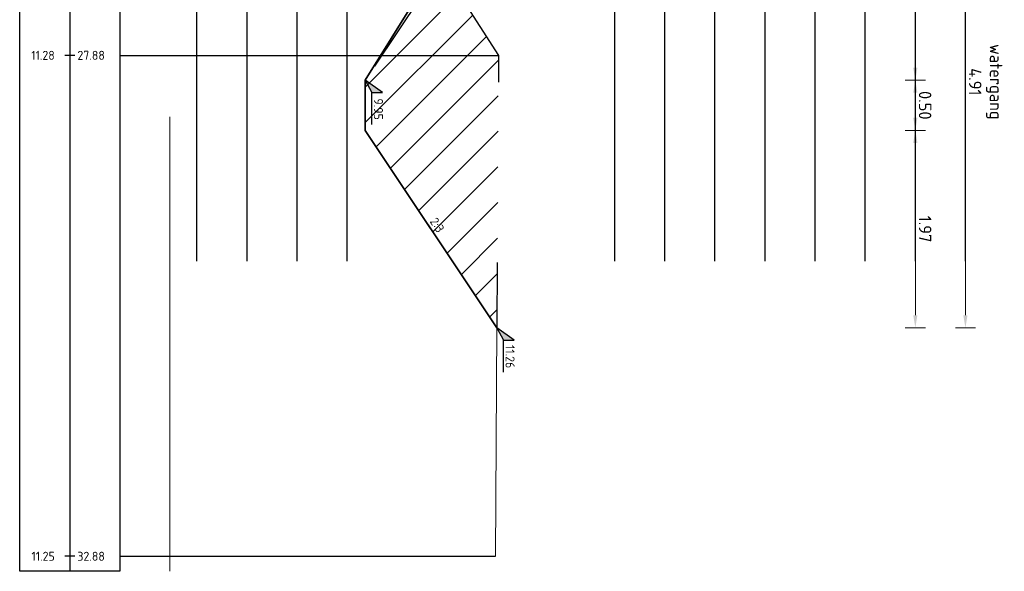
# Model space of a CAD drawing. Header units: metres. Extents: x 232618 to 232694, y 554350 to 554492.
# Tile 13 of 24: x 232666.72 to 232676.55, y 554454.96 to 554460.47. Entities that reach past the tile are written whole.
import ezdxf
from ezdxf.enums import TextEntityAlignment as Align

# ---------------------------------------------------------------- set-up
doc = ezdxf.new("R2010")
doc.units = ezdxf.units.M
doc.linetypes.add('ACAD_ISO03W100', pattern=[30, 12, -18])
doc.linetypes.add('AL-NAP_LIJN', pattern=[15.25, 12, -1.5, 0.25, -1.5])
for name, color, linetype, lineweight in [('B-WE-AM-NAP-G', 7, 'AL-NAP_LIJN', 18), ('B-WE-GW-MAAIVELD-GD', 93, 'Continuous', 18), ('N-WE-GW-WATERGANG-GD', 90, 'Continuous', 35), ('V-WE-GW-GROND_WERK-AD', 252, 'Continuous', 18), ('V-WE-GW-MAAIVELD-GD', 3, 'ACAD_ISO03W100', 25), ('X-XX-AL-AANKLEDING-M', 7, 'Continuous', 18), ('X-XX-AL-AANPIJLING-G', 7, 'Continuous', 18), ('X-XX-AL-HOOGTELABEL-SD', 7, 'Continuous', 25), ('X-XX-AL-PROFIELBALK-G', 7, 'Continuous', 25), ('X-XX-AL-PROFIELBALK-HULPLIJN-G', 253, 'Continuous', 25), ('X-XX-AL-PROFIELBALK-T18', 7, 'Continuous', 18)]:
    doc.layers.add(name, color=color, linetype=linetype, lineweight=lineweight)
doc.layers.add('V-WE-GW-CUNET-GD', color=252, linetype='ACAD_ISO03W100', lineweight=25, plot=False)
doc.layers.add('X-XX-AL-HULPLIJN-GD', color=6, linetype='Continuous', plot=False)
doc.styles.add('NLCS-ISO', font='NLCS-ISO.ttf')
doc.styles.add('NLCS-ISO-ANNOTATIEF-T18', font='NLCS-ISO.ttf', dxfattribs={"height": 1.8})
doc.styles.add('NLCS-ISO-ANNOTATIEF-T25', font='NLCS-ISO.ttf', dxfattribs={"height": 2.5})
doc.dimstyles.new('NLCS-ANNOTATIEF-T25-PIJL', dxfattribs={"dimtxt": 2.5, "dimasz": 2.5, "dimexe": 2, "dimexo": 2, "dimgap": 0.7, "dimtad": 1, "dimdec": 3, "dimzin": 0, "dimdsep": 46, "dimtxsty": 'NLCS-ISO-ANNOTATIEF-T25', "dimcen": 0, "dimdle": 2, "dimclrd": 256, "dimclre": 256, "dimclrt": 256, "dimadec": 1, "dimazin": 0, "dimtfac": 1, "dimtdec": 3, "dimtofl": 0, "dimtmove": 1, "dimatfit": 0, "dimfxl": 2, "dimfxlon": 1, "dimtfillclr": 254, "dimtolj": 1, "dimtzin": 0, "dimlwd": 18, "dimlwe": 18, "dimarcsym": 0})

# ---------------------------------------------------------------- blocks, each defined once
blk = doc.blocks.new('N-SAL-HOOGTELABEL_02-SO')
for p, q in [((2.46, 3.44), (0, 0)), ((2.46, 1.31), (2.46, 3.44)), ((0, 0), (2.46, 1.31)), ((8.84, 1.31), (2.46, 1.31))]:
    blk.add_line(p, q)
blk.add_solid([(2.46, 3.44), (0, 0), (2.46, 1.31)])
at = {"style": 'NLCS-ISO'}
blk.add_attdef('...', text='', height=1.8, dxfattribs=at).set_placement((5.77, 2.62), align=Align.MIDDLE)
blk = doc.blocks.new('*D30')
at = {"layer": 'Defpoints', "color": 0, "transparency": 16777216}
for p in [(232671.7993, 554462.3), (232670.1735, 554459.8614), (232675.6635, 554459.8614)]:
    blk.add_point(p, dxfattribs=at)
at = {"layer": 'X-XX-AL-AANKLEDING-M', "linetype": 'Continuous', "lineweight": 18, "transparency": 16777216}
for p, q in [((232675.5635, 554462.3), (232675.7635, 554462.3)), ((232675.6635, 554462.175), (232675.6635, 554459.9864)), ((232675.5635, 554459.8614), (232675.7635, 554459.8614))]:
    blk.add_line(p, q, dxfattribs=at)
at = {"layer": 'X-XX-AL-AANKLEDING-M', "transparency": 16777216}
for points in [[(232675.6427, 554462.175), (232675.6844, 554462.175), (232675.6635, 554462.3)], [(232675.6427, 554459.9864), (232675.6844, 554459.9864), (232675.6635, 554459.8614)]]:
    blk.add_solid(points, dxfattribs=at)
at = {"layer": 'X-XX-AL-AANKLEDING-M', "transparency": 16777216, "insert": (232675.761, 554461.0807), "char_height": 0.125, "attachment_point": 5, "rotation": 270, "style": 'NLCS-ISO-ANNOTATIEF-T25'}
blk.add_mtext('\\A1;2.44', dxfattribs=at)
blk = doc.blocks.new('*D31')
at = {"layer": 'Defpoints', "color": 0, "transparency": 16777216}
for p in [(232670.1735, 554459.8614), (232670.1735, 554459.3614), (232675.6635, 554459.3614)]:
    blk.add_point(p, dxfattribs=at)
at = {"layer": 'X-XX-AL-AANKLEDING-M', "linetype": 'Continuous', "lineweight": 18, "transparency": 16777216}
for p, q in [((232675.5635, 554459.8614), (232675.7635, 554459.8614)), ((232675.6635, 554459.7364), (232675.6635, 554459.4864)), ((232675.5635, 554459.3614), (232675.7635, 554459.3614))]:
    blk.add_line(p, q, dxfattribs=at)
at = {"layer": 'X-XX-AL-AANKLEDING-M', "transparency": 16777216}
for points in [[(232675.6427, 554459.7364), (232675.6844, 554459.7364), (232675.6635, 554459.8614)], [(232675.6427, 554459.4864), (232675.6844, 554459.4864), (232675.6635, 554459.3614)]]:
    blk.add_solid(points, dxfattribs=at)
at = {"layer": 'X-XX-AL-AANKLEDING-M', "transparency": 16777216, "insert": (232675.761, 554459.6114), "char_height": 0.125, "attachment_point": 5, "rotation": 270, "style": 'NLCS-ISO-ANNOTATIEF-T25'}
blk.add_mtext('\\A1;0.50', dxfattribs=at)
blk = doc.blocks.new('*D32')
at = {"layer": 'Defpoints', "color": 0, "transparency": 16777216}
for p in [(232670.1735, 554459.3614), (232671.4872, 554457.3908), (232675.6635, 554457.3908)]:
    blk.add_point(p, dxfattribs=at)
at = {"layer": 'X-XX-AL-AANKLEDING-M', "linetype": 'Continuous', "lineweight": 18, "transparency": 16777216}
for p, q in [((232675.5635, 554459.3614), (232675.7635, 554459.3614)), ((232675.6635, 554459.2364), (232675.6635, 554457.5158)), ((232675.5635, 554457.3908), (232675.7635, 554457.3908))]:
    blk.add_line(p, q, dxfattribs=at)
at = {"layer": 'X-XX-AL-AANKLEDING-M', "transparency": 16777216}
for points in [[(232675.6427, 554459.2364), (232675.6844, 554459.2364), (232675.6635, 554459.3614)], [(232675.6427, 554457.5158), (232675.6844, 554457.5158), (232675.6635, 554457.3908)]]:
    blk.add_solid(points, dxfattribs=at)
at = {"layer": 'X-XX-AL-AANKLEDING-M', "transparency": 16777216, "insert": (232675.761, 554458.3761), "char_height": 0.125, "attachment_point": 5, "rotation": 270, "style": 'NLCS-ISO-ANNOTATIEF-T25'}
blk.add_mtext('\\A1;1.97', dxfattribs=at)
blk = doc.blocks.new('*D33')
at = {"layer": 'Defpoints', "color": 0, "transparency": 16777216}
for p in [(232671.7993, 554462.3), (232671.4872, 554457.3908), (232676.1635, 554457.3908)]:
    blk.add_point(p, dxfattribs=at)
at = {"layer": 'X-XX-AL-AANKLEDING-M', "linetype": 'Continuous', "lineweight": 18, "transparency": 16777216}
for p, q in [((232676.0635, 554462.3), (232676.2635, 554462.3)), ((232676.1635, 554462.175), (232676.1635, 554457.5158)), ((232676.0635, 554457.3908), (232676.2635, 554457.3908))]:
    blk.add_line(p, q, dxfattribs=at)
at = {"layer": 'X-XX-AL-AANKLEDING-M', "transparency": 16777216}
for points in [[(232676.1427, 554462.175), (232676.1844, 554462.175), (232676.1635, 554462.3)], [(232676.1427, 554457.5158), (232676.1844, 554457.5158), (232676.1635, 554457.3908)]]:
    blk.add_solid(points, dxfattribs=at)
at = {"layer": 'X-XX-AL-AANKLEDING-M', "transparency": 16777216, "insert": (232676.3652, 554459.8454), "char_height": 0.125, "attachment_point": 5, "rotation": 270, "style": 'NLCS-ISO-ANNOTATIEF-T25'}
blk.add_mtext('\\A1;watergang\\P4.91', dxfattribs=at)

msp = doc.modelspace()

# ---------------------------------------------------------------- hatches: boundary and pattern name
at = {"layer": 'V-WE-GW-GROND_WERK-AD'}
h = msp.add_hatch(dxfattribs=at)
h.set_pattern_fill('AGW-WERK_ONTGRAVEN', color=256, scale=0.05, angle=180, style=0, pattern_type=2)
h.set_pattern_definition([(225, (786916.89773, 320660.40572), (0.1767766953, -0.1767766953), [])])
h.paths.add_polyline_path([(232670.932, 554460.9991), (232670.1735, 554459.8614), (232670.1735, 554459.3614), (232671.4872, 554457.3908), (232671.5035, 554460.11)])

# ---------------------------------------------------------------- linework, layer by layer
at = {"layer": 'B-WE-AM-NAP-G'}
msp.add_line((232668.2235, 554489.995), (232668.2235, 554454.96), dxfattribs=at)
at = {"layer": 'B-WE-GW-MAAIVELD-GD', "ltscale": 0.2, "flags": 128}
msp.add_lwpolyline([(232671.4872, 554457.3908), (232671.4735, 554455.11)], dxfattribs=at)
at = {"layer": 'N-WE-GW-WATERGANG-GD', "ltscale": 0.2}
for p, q in [((232670.1735, 554459.8614), (232671.6908, 554462.3)), ((232670.1735, 554459.8614), (232670.1735, 554459.3614)), ((232670.1735, 554459.3614), (232671.4872, 554457.3908))]:
    msp.add_line(p, q, dxfattribs=at)
at = {"layer": 'V-WE-GW-CUNET-GD', "ltscale": 0.1, "flags": 128}
msp.add_lwpolyline([(232670.932, 554460.9991), (232670.1735, 554459.8614), (232670.1735, 554459.3614), (232671.4872, 554457.3908)], dxfattribs=at)
at = {"layer": 'V-WE-GW-MAAIVELD-GD', "ltscale": 0.1, "flags": 128}
msp.add_lwpolyline([(232671.7935, 554466.535), (232671.4635, 554463.34), (232670.6335, 554461.92), (232670.6035, 554461.51), (232671.5035, 554460.11), (232671.4872, 554457.3908)], dxfattribs=at)
at = {"layer": 'X-XX-AL-HULPLIJN-GD', "linetype": 'ByBlock'}
for p, q in [((232668.4926, 554458.055), (232668.4926, 554487.995)), ((232668.9926, 554458.055), (232668.9926, 554487.995)), ((232669.4926, 554458.055), (232669.4926, 554487.995)), ((232669.9926, 554458.055), (232669.9926, 554487.995)), ((232672.6635, 554458.055), (232672.6635, 554487.995)), ((232673.1635, 554458.055), (232673.1635, 554487.995)), ((232673.6635, 554458.055), (232673.6635, 554487.995)), ((232674.1635, 554458.055), (232674.1635, 554487.995)), ((232674.6635, 554458.055), (232674.6635, 554487.995)), ((232675.1635, 554458.055), (232675.1635, 554487.995)), ((232675.6635, 554458.055), (232675.6635, 554487.995)), ((232676.1635, 554458.055), (232676.1635, 554487.995))]:
    msp.add_line(p, q, dxfattribs=at)
at = {"layer": 'X-XX-AL-PROFIELBALK-G', "ltscale": 0.2}
for p, q in [((232666.7235, 554454.96), (232666.7235, 554489.995)), ((232667.2235, 554489.995), (232667.2235, 554454.96)), ((232667.7235, 554489.995), (232667.7235, 554454.96)), ((232667.2735, 554460.11), (232667.1735, 554460.11)), ((232667.2735, 554455.11), (232667.1735, 554455.11)), ((232667.7235, 554454.96), (232666.7235, 554454.96))]:
    msp.add_line(p, q, dxfattribs=at)
at = {"layer": 'X-XX-AL-PROFIELBALK-HULPLIJN-G', "linetype": 'ByBlock'}
for p, q in [((232667.7235, 554460.11), (232671.5035, 554460.11)), ((232667.7235, 554455.11), (232671.4735, 554455.11))]:
    msp.add_line(p, q, dxfattribs=at)

# ---------------------------------------------------------------- block references
at = {"layer": 'X-XX-AL-HOOGTELABEL-SD', "linetype": 'ByBlock', "xscale": 0.05, "yscale": 0.05, "zscale": 0.05, "rotation": 270}
for p, values in [((232670.1735, 554459.8614), {'...': '9.95'}), ((232671.4872, 554457.3908), {'...': '11.26'})]:
    msp.add_blockref('N-SAL-HOOGTELABEL_02-SO', p, dxfattribs=at).add_auto_attribs(values)

# ---------------------------------------------------------------- texts
at = {"layer": 'X-XX-AL-AANPIJLING-G', "style": 'NLCS-ISO-ANNOTATIEF-T25'}
msp.add_text('2:3', height=0.09, rotation=303.69007, dxfattribs=at).set_placement((232670.8304, 554458.3761), align=Align.BOTTOM_CENTER)
at = {"layer": 'X-XX-AL-PROFIELBALK-T18', "ltscale": 0.2, "style": 'NLCS-ISO-ANNOTATIEF-T18'}
for s, p in [('11.28', (232667.0735, 554460.11)), ('27.88', (232667.5735, 554460.11)), ('11.25', (232667.0735, 554455.11)), ('32.88', (232667.5735, 554455.11))]:
    msp.add_text(s, height=0.09, dxfattribs=at).set_placement(p, align=Align.MIDDLE_RIGHT)

# ---------------------------------------------------------------- dimensions: what is measured, and where the dimension line sits
at = {"layer": 'X-XX-AL-AANKLEDING-M'}
for base, p1, p2, picture, middle in [((232675.6635, 554459.8614), (232671.7993, 554462.3), (232670.1735, 554459.8614), '*D30', (232675.761, 554461.0807)), ((232675.6635, 554459.3614), (232670.1735, 554459.8614), (232670.1735, 554459.3614), '*D31', (232675.761, 554459.6114)), ((232675.6635, 554457.3908), (232670.1735, 554459.3614), (232671.4872, 554457.3908), '*D32', (232675.761, 554458.3761))]:
    dim = msp.add_linear_dim(base=base, p1=p1, p2=p2, angle=270, dimstyle='NLCS-ANNOTATIEF-T25-PIJL', override={"dimscale": 0, "dimtad": 4, "dimdec": 2}, dxfattribs=at)
    dim.commit()
    dim.dimension.update_dxf_attribs({"geometry": picture, "text_midpoint": middle})
dim = msp.add_linear_dim(base=(232676.1635, 554457.3908), p1=(232671.7993, 554462.3), p2=(232671.4872, 554457.3908), angle=270, text='watergang\\P<>', dimstyle='NLCS-ANNOTATIEF-T25-PIJL', override={"dimscale": 0, "dimtad": 4, "dimdec": 2}, dxfattribs=at)
dim.commit()
dim.dimension.update_dxf_attribs({"geometry": '*D33', "text_midpoint": (232676.3652, 554459.8454)})

doc.saveas('drawing.dxf')
